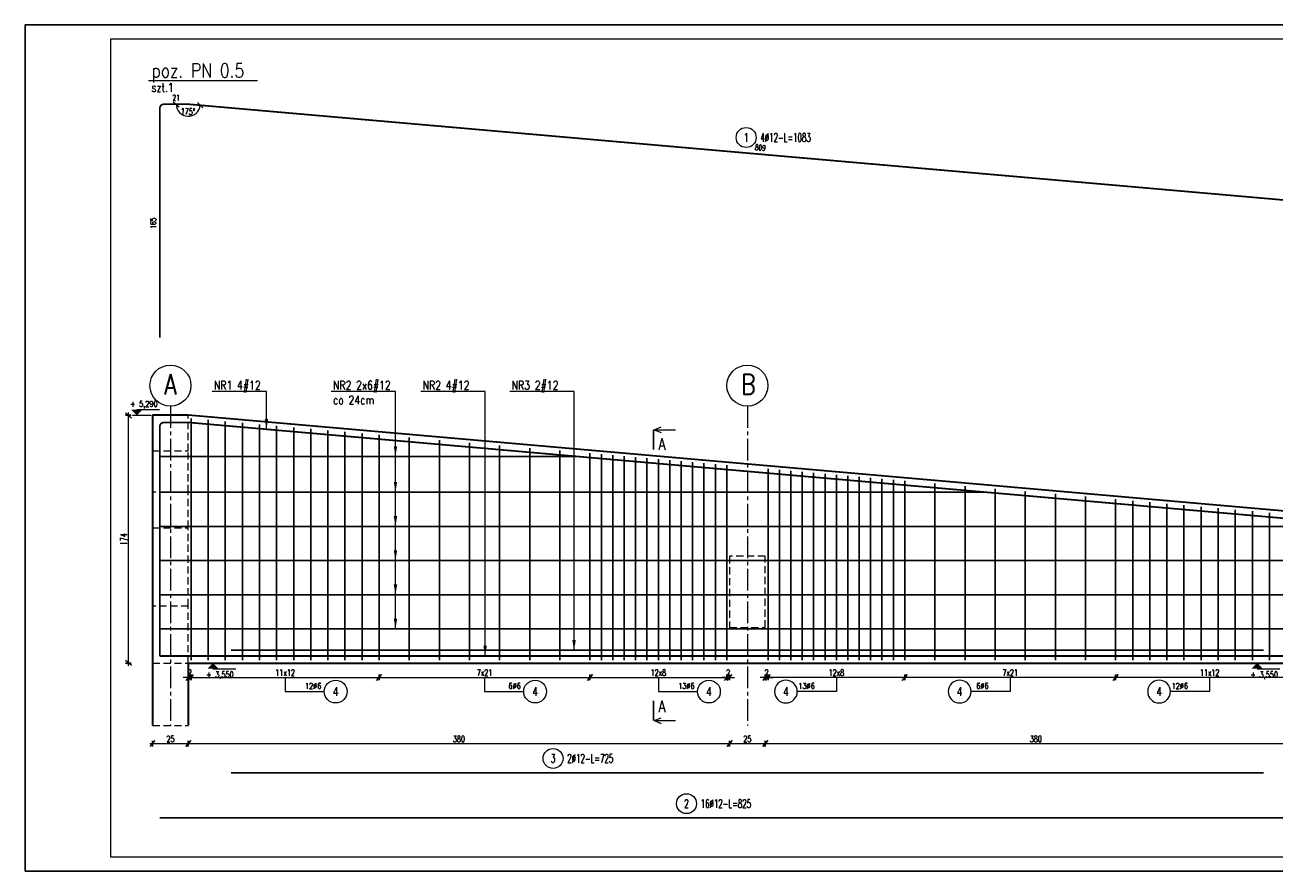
# Model space of a CAD drawing. Header units: centimetres. Extents: x 125945 to 146944, y 20629 to 31773.
# Tile 39 of 80: x 139616 to 140494, y 20629 to 21223. Entities that reach past the tile are written whole.
import ezdxf
from ezdxf.enums import TextEntityAlignment as Align

# ---------------------------------------------------------------- set-up
doc = ezdxf.new("R2010")
doc.units = ezdxf.units.CM
doc.linetypes.add('CENTER2', pattern=[28.575, 19.05, -3.175, 3.175, -3.175])
doc.linetypes.add('HIDDEN', pattern=[9.525, 6.35, -3.175])
for name, color, linetype, lineweight in [('e-cad_cienkie', 88, 'Continuous', 15), ('e-cad_opisy', 7, 'Continuous', 15), ('e-cad_osie', 172, 'CENTER2', 9), ('e-cad_ukryte', 1, 'HIDDEN', 15), ('e-cad_wymiary', 66, 'Continuous', 15), ('K-ŻELBET', 204, 'Continuous', 35), ('K-ŻELBET NIEWIDOCZNY', 9, 'HIDDEN', 20)]:
    doc.layers.add(name, color=color, linetype=linetype, lineweight=lineweight)
doc.layers.add('e-cad_prety_widok', color=3, linetype='Continuous')
doc.layers.add('e-cad_strzemiona', color=3, linetype='Continuous')
doc.styles.add('e-cad_1', font='simplex.shx', dxfattribs={"width": 0.6})
doc.styles.add('e-cad_2', font='simplex.shx', dxfattribs={"width": 0.8})
doc.styles.add('simpl', font='simplex.shx', dxfattribs={"width": 0.6})
doc.dimstyles.new('e-cad_1_20_[cm]', dxfattribs={"dimscale": 2, "dimtxt": 2.25, "dimasz": 1.75, "dimexe": 1, "dimexo": 0, "dimgap": 0.5, "dimtad": 1, "dimdec": 1, "dimrnd": 0.5, "dimdsep": 46, "dimtxsty": 'simpl', "dimblk": 'OBLIQUE', "dimcen": 0, "dimdle": 1, "dimclrd": 256, "dimclre": 256, "dimclrt": 256, "dimadec": 0, "dimazin": 0, "dimtfac": 1, "dimtdec": 1, "dimtix": 1, "dimtmove": 2, "dimatfit": 3, "dimldrblk": 'OBLIQUE', "dimfxl": 1, "dimfxlon": 1, "dimlwd": -1, "dimarcsym": 0})

# ---------------------------------------------------------------- blocks, each defined once
blk = doc.blocks.new('_Oblique')
at = {"color": 0, "linetype": 'ByBlock', "lineweight": -2}
blk.add_line((0.5, 0.6), (-0.5, -0.6), dxfattribs=at)
blk = doc.blocks.new('*D4221')
at = {"layer": 'Defpoints', "color": 0}
for p in [(139730.77, 20776.91), (139732.77, 20776.91), (139730.77, 20764.91)]:
    blk.add_point(p, dxfattribs=at)
at = {"layer": 'e-cad_wymiary', "ltscale": 0.8}
for p, q in [((139730.77, 20764.91), (139727.27, 20764.91)), ((139734.77, 20764.91), (139728.77, 20764.91)), ((139732.77, 20764.91), (139736.27, 20764.91))]:
    blk.add_line(p, q, dxfattribs=at)
at = {"layer": 'e-cad_wymiary', "lineweight": -2, "ltscale": 0.8}
for p, q in [((139730.77, 20766.91), (139730.77, 20762.91)), ((139732.77, 20766.91), (139732.77, 20762.91))]:
    blk.add_line(p, q, dxfattribs=at)
at = {"layer": 'e-cad_wymiary', "xscale": 3.5, "yscale": 3.5, "zscale": 3.5}
blk.add_blockref('_Oblique', (139730.77, 20764.91), dxfattribs=at)
at = {"layer": 'e-cad_wymiary', "xscale": 3.5, "yscale": 3.5, "zscale": 3.5, "rotation": 180}
blk.add_blockref('_Oblique', (139732.77, 20764.91), dxfattribs=at)
at = {"layer": 'e-cad_wymiary', "ltscale": 0.8, "insert": (139731.77, 20768.16), "char_height": 4.5, "attachment_point": 5, "style": 'simpl'}
blk.add_mtext('2', dxfattribs=at)
blk = doc.blocks.new('*D4222')
at = {"layer": 'Defpoints', "color": 0}
for p in [(139732.77, 20776.91), (139864.77, 20776.91), (139864.77, 20764.91)]:
    blk.add_point(p, dxfattribs=at)
at = {"layer": 'e-cad_wymiary', "ltscale": 0.8}
blk.add_line((139730.77, 20764.91), (139866.77, 20764.91), dxfattribs=at)
at = {"layer": 'e-cad_wymiary', "lineweight": -2, "ltscale": 0.8}
for p, q in [((139732.77, 20766.91), (139732.77, 20762.91)), ((139864.77, 20766.91), (139864.77, 20762.91))]:
    blk.add_line(p, q, dxfattribs=at)
at = {"layer": 'e-cad_wymiary', "xscale": 3.5, "yscale": 3.5, "zscale": 3.5, "rotation": 180}
blk.add_blockref('_Oblique', (139732.77, 20764.91), dxfattribs=at)
at = {"layer": 'e-cad_wymiary', "xscale": 3.5, "yscale": 3.5, "zscale": 3.5}
blk.add_blockref('_Oblique', (139864.77, 20764.91), dxfattribs=at)
at = {"layer": 'e-cad_wymiary', "ltscale": 0.8, "insert": (139798.77, 20768.16), "char_height": 4.5, "attachment_point": 5, "style": 'simpl'}
blk.add_mtext('11x12', dxfattribs=at)
blk = doc.blocks.new('e-cad_ZelbetOpisNiezliczalny_1P')
at = {"layer": 'e-cad_cienkie'}
blk.add_circle((4, 0), 4, dxfattribs=at)
at = {"layer": 'e-cad_opisy', "ltscale": 0.04, "style": 'e-cad_1', "width": 0.8}
for tag, p in [('OPIS', (-1, 1)), ('UWAGI', (-1, -3))]:
    blk.add_attdef(tag, text='', height=2, dxfattribs=at).set_placement(p, align=Align.RIGHT)
blk.add_attdef('NR', text='', height=3, dxfattribs=at).set_placement((4, 0), align=Align.MIDDLE_CENTER)
blk = doc.blocks.new('*D4224')
at = {"layer": 'Defpoints', "color": 0}
for p in [(139864.77, 20776.91), (140012.78, 20776.91), (140012.78, 20764.91)]:
    blk.add_point(p, dxfattribs=at)
at = {"layer": 'e-cad_wymiary', "ltscale": 0.8}
blk.add_line((139862.77, 20764.91), (140014.78, 20764.91), dxfattribs=at)
at = {"layer": 'e-cad_wymiary', "lineweight": -2, "ltscale": 0.8}
for p, q in [((139864.77, 20766.91), (139864.77, 20762.91)), ((140012.78, 20766.91), (140012.78, 20762.91))]:
    blk.add_line(p, q, dxfattribs=at)
at = {"layer": 'e-cad_wymiary', "xscale": 3.5, "yscale": 3.5, "zscale": 3.5, "rotation": 180}
blk.add_blockref('_Oblique', (139864.77, 20764.91), dxfattribs=at)
at = {"layer": 'e-cad_wymiary', "xscale": 3.5, "yscale": 3.5, "zscale": 3.5}
blk.add_blockref('_Oblique', (140012.78, 20764.91), dxfattribs=at)
at = {"layer": 'e-cad_wymiary', "ltscale": 0.8, "insert": (139938.77, 20768.16), "char_height": 4.5, "attachment_point": 5, "style": 'simpl'}
blk.add_mtext('7x21', dxfattribs=at)
blk = doc.blocks.new('*D4225')
at = {"layer": 'Defpoints', "color": 0}
for p in [(140012.78, 20776.91), (140108.78, 20776.91), (140108.78, 20764.91)]:
    blk.add_point(p, dxfattribs=at)
at = {"layer": 'e-cad_wymiary', "ltscale": 0.8}
blk.add_line((140010.78, 20764.91), (140110.78, 20764.91), dxfattribs=at)
at = {"layer": 'e-cad_wymiary', "lineweight": -2, "ltscale": 0.8}
for p, q in [((140012.78, 20766.91), (140012.78, 20762.91)), ((140108.78, 20766.91), (140108.78, 20762.91))]:
    blk.add_line(p, q, dxfattribs=at)
at = {"layer": 'e-cad_wymiary', "xscale": 3.5, "yscale": 3.5, "zscale": 3.5, "rotation": 180}
blk.add_blockref('_Oblique', (140012.78, 20764.91), dxfattribs=at)
at = {"layer": 'e-cad_wymiary', "xscale": 3.5, "yscale": 3.5, "zscale": 3.5}
blk.add_blockref('_Oblique', (140108.78, 20764.91), dxfattribs=at)
at = {"layer": 'e-cad_wymiary', "ltscale": 0.8, "insert": (140060.78, 20768.16), "char_height": 4.5, "attachment_point": 5, "style": 'simpl'}
blk.add_mtext('12x8', dxfattribs=at)
blk = doc.blocks.new('*D4226')
at = {"layer": 'Defpoints', "color": 0}
for p in [(140108.78, 20776.91), (140110.78, 20774.91), (140110.78, 20764.91)]:
    blk.add_point(p, dxfattribs=at)
at = {"layer": 'e-cad_wymiary', "ltscale": 0.8}
for p, q in [((140108.78, 20764.91), (140105.28, 20764.91)), ((140106.78, 20764.91), (140112.78, 20764.91)), ((140110.78, 20764.91), (140114.28, 20764.91))]:
    blk.add_line(p, q, dxfattribs=at)
at = {"layer": 'e-cad_wymiary', "lineweight": -2, "ltscale": 0.8}
for p, q in [((140108.78, 20766.91), (140108.78, 20762.91)), ((140110.78, 20766.91), (140110.78, 20762.91))]:
    blk.add_line(p, q, dxfattribs=at)
at = {"layer": 'e-cad_wymiary', "xscale": 3.5, "yscale": 3.5, "zscale": 3.5}
blk.add_blockref('_Oblique', (140108.78, 20764.91), dxfattribs=at)
at = {"layer": 'e-cad_wymiary', "xscale": 3.5, "yscale": 3.5, "zscale": 3.5, "rotation": 180}
blk.add_blockref('_Oblique', (140110.78, 20764.91), dxfattribs=at)
at = {"layer": 'e-cad_wymiary', "ltscale": 0.8, "insert": (140109.78, 20768.16), "char_height": 4.5, "attachment_point": 5, "style": 'simpl'}
blk.add_mtext('2', dxfattribs=at)
blk = doc.blocks.new('*D4228')
at = {"layer": 'Defpoints', "color": 0}
for p in [(140381.76, 20776.91), (140513.76, 20776.91), (140381.76, 20764.91)]:
    blk.add_point(p, dxfattribs=at)
at = {"layer": 'e-cad_wymiary', "ltscale": 0.8}
blk.add_line((140515.76, 20764.91), (140379.76, 20764.91), dxfattribs=at)
at = {"layer": 'e-cad_wymiary', "lineweight": -2, "ltscale": 0.8}
for p, q in [((140381.76, 20766.91), (140381.76, 20762.91)), ((140513.76, 20766.91), (140513.76, 20762.91))]:
    blk.add_line(p, q, dxfattribs=at)
at = {"layer": 'e-cad_wymiary', "xscale": 3.5, "yscale": 3.5, "zscale": 3.5, "rotation": 180}
blk.add_blockref('_Oblique', (140381.76, 20764.91), dxfattribs=at)
at = {"layer": 'e-cad_wymiary', "xscale": 3.5, "yscale": 3.5, "zscale": 3.5}
blk.add_blockref('_Oblique', (140513.76, 20764.91), dxfattribs=at)
at = {"layer": 'e-cad_wymiary', "ltscale": 0.8, "insert": (140447.76, 20768.16), "char_height": 4.5, "attachment_point": 5, "style": 'simpl'}
blk.add_mtext('11x12', dxfattribs=at)
blk = doc.blocks.new('*D4229')
at = {"layer": 'Defpoints', "color": 0}
for p in [(140233.76, 20776.91), (140381.76, 20776.91), (140233.76, 20764.91)]:
    blk.add_point(p, dxfattribs=at)
at = {"layer": 'e-cad_wymiary', "ltscale": 0.8}
blk.add_line((140383.76, 20764.91), (140231.76, 20764.91), dxfattribs=at)
at = {"layer": 'e-cad_wymiary', "lineweight": -2, "ltscale": 0.8}
for p, q in [((140233.76, 20766.91), (140233.76, 20762.91)), ((140381.76, 20766.91), (140381.76, 20762.91))]:
    blk.add_line(p, q, dxfattribs=at)
at = {"layer": 'e-cad_wymiary', "xscale": 3.5, "yscale": 3.5, "zscale": 3.5, "rotation": 180}
blk.add_blockref('_Oblique', (140233.76, 20764.91), dxfattribs=at)
at = {"layer": 'e-cad_wymiary', "xscale": 3.5, "yscale": 3.5, "zscale": 3.5}
blk.add_blockref('_Oblique', (140381.76, 20764.91), dxfattribs=at)
at = {"layer": 'e-cad_wymiary', "ltscale": 0.8, "insert": (140307.76, 20768.16), "char_height": 4.5, "attachment_point": 5, "style": 'simpl'}
blk.add_mtext('7x21', dxfattribs=at)
blk = doc.blocks.new('*D4230')
at = {"layer": 'Defpoints', "color": 0}
for p in [(140137.76, 20776.91), (140233.76, 20776.91), (140137.76, 20764.91)]:
    blk.add_point(p, dxfattribs=at)
at = {"layer": 'e-cad_wymiary', "ltscale": 0.8}
blk.add_line((140235.76, 20764.91), (140135.76, 20764.91), dxfattribs=at)
at = {"layer": 'e-cad_wymiary', "lineweight": -2, "ltscale": 0.8}
for p, q in [((140137.76, 20766.91), (140137.76, 20762.91)), ((140233.76, 20766.91), (140233.76, 20762.91))]:
    blk.add_line(p, q, dxfattribs=at)
at = {"layer": 'e-cad_wymiary', "xscale": 3.5, "yscale": 3.5, "zscale": 3.5, "rotation": 180}
blk.add_blockref('_Oblique', (140137.76, 20764.91), dxfattribs=at)
at = {"layer": 'e-cad_wymiary', "xscale": 3.5, "yscale": 3.5, "zscale": 3.5}
blk.add_blockref('_Oblique', (140233.76, 20764.91), dxfattribs=at)
at = {"layer": 'e-cad_wymiary', "ltscale": 0.8, "insert": (140185.76, 20768.16), "char_height": 4.5, "attachment_point": 5, "style": 'simpl'}
blk.add_mtext('12x8', dxfattribs=at)
blk = doc.blocks.new('*D4231')
at = {"layer": 'Defpoints', "color": 0}
for p in [(140135.75, 20774.91), (140137.76, 20776.91), (140135.75, 20764.91)]:
    blk.add_point(p, dxfattribs=at)
at = {"layer": 'e-cad_wymiary', "ltscale": 0.8}
for p, q in [((140135.75, 20764.91), (140132.25, 20764.91)), ((140139.76, 20764.91), (140133.75, 20764.91)), ((140137.76, 20764.91), (140141.26, 20764.91))]:
    blk.add_line(p, q, dxfattribs=at)
at = {"layer": 'e-cad_wymiary', "lineweight": -2, "ltscale": 0.8}
for p, q in [((140135.75, 20766.91), (140135.75, 20762.91)), ((140137.76, 20766.91), (140137.76, 20762.91))]:
    blk.add_line(p, q, dxfattribs=at)
at = {"layer": 'e-cad_wymiary', "xscale": 3.5, "yscale": 3.5, "zscale": 3.5}
blk.add_blockref('_Oblique', (140135.75, 20764.91), dxfattribs=at)
at = {"layer": 'e-cad_wymiary', "xscale": 3.5, "yscale": 3.5, "zscale": 3.5, "rotation": 180}
blk.add_blockref('_Oblique', (140137.76, 20764.91), dxfattribs=at)
at = {"layer": 'e-cad_wymiary', "ltscale": 0.8, "insert": (140136.75, 20768.16), "char_height": 4.5, "attachment_point": 5, "style": 'simpl'}
blk.add_mtext('2', dxfattribs=at)
blk = doc.blocks.new('*D4232')
at = {"layer": 'Defpoints', "color": 0}
for p in [(139705.77, 20731.21), (139730.77, 20731.21), (139730.77, 20718.44)]:
    blk.add_point(p, dxfattribs=at)
at = {"layer": 'e-cad_wymiary', "ltscale": 0.8}
blk.add_line((139703.77, 20718.44), (139732.77, 20718.44), dxfattribs=at)
at = {"layer": 'e-cad_wymiary', "lineweight": -2, "ltscale": 0.8}
for p, q in [((139705.77, 20720.44), (139705.77, 20716.44)), ((139730.77, 20720.44), (139730.77, 20716.44))]:
    blk.add_line(p, q, dxfattribs=at)
at = {"layer": 'e-cad_wymiary', "xscale": 3.5, "yscale": 3.5, "zscale": 3.5, "rotation": 180}
blk.add_blockref('_Oblique', (139705.77, 20718.44), dxfattribs=at)
at = {"layer": 'e-cad_wymiary', "xscale": 3.5, "yscale": 3.5, "zscale": 3.5}
blk.add_blockref('_Oblique', (139730.77, 20718.44), dxfattribs=at)
at = {"layer": 'e-cad_wymiary', "ltscale": 0.8, "insert": (139718.27, 20721.69), "char_height": 4.5, "attachment_point": 5, "style": 'simpl'}
blk.add_mtext('25', dxfattribs=at)
blk = doc.blocks.new('*D4233')
at = {"layer": 'Defpoints', "color": 0}
for p in [(140110.77, 20807.08), (139730.77, 20731.21), (140110.77, 20718.44)]:
    blk.add_point(p, dxfattribs=at)
at = {"layer": 'e-cad_wymiary', "ltscale": 0.8}
blk.add_line((139728.77, 20718.44), (140112.77, 20718.44), dxfattribs=at)
at = {"layer": 'e-cad_wymiary', "lineweight": -2, "ltscale": 0.8}
for p, q in [((139730.77, 20720.44), (139730.77, 20716.44)), ((140110.77, 20720.44), (140110.77, 20716.44))]:
    blk.add_line(p, q, dxfattribs=at)
at = {"layer": 'e-cad_wymiary', "xscale": 3.5, "yscale": 3.5, "zscale": 3.5, "rotation": 180}
blk.add_blockref('_Oblique', (139730.77, 20718.44), dxfattribs=at)
at = {"layer": 'e-cad_wymiary', "xscale": 3.5, "yscale": 3.5, "zscale": 3.5}
blk.add_blockref('_Oblique', (140110.77, 20718.44), dxfattribs=at)
at = {"layer": 'e-cad_wymiary', "ltscale": 0.8, "insert": (139920.77, 20721.69), "char_height": 4.5, "attachment_point": 5, "style": 'simpl'}
blk.add_mtext('380', dxfattribs=at)
blk = doc.blocks.new('*D4234')
at = {"layer": 'Defpoints', "color": 0}
for p in [(140110.77, 20807.08), (140135.77, 20807.08), (140135.77, 20718.44)]:
    blk.add_point(p, dxfattribs=at)
at = {"layer": 'e-cad_wymiary', "ltscale": 0.8}
blk.add_line((140108.77, 20718.44), (140137.77, 20718.44), dxfattribs=at)
at = {"layer": 'e-cad_wymiary', "lineweight": -2, "ltscale": 0.8}
for p, q in [((140110.77, 20720.44), (140110.77, 20716.44)), ((140135.77, 20720.44), (140135.77, 20716.44))]:
    blk.add_line(p, q, dxfattribs=at)
at = {"layer": 'e-cad_wymiary', "xscale": 3.5, "yscale": 3.5, "zscale": 3.5, "rotation": 180}
blk.add_blockref('_Oblique', (140110.77, 20718.44), dxfattribs=at)
at = {"layer": 'e-cad_wymiary', "xscale": 3.5, "yscale": 3.5, "zscale": 3.5}
blk.add_blockref('_Oblique', (140135.77, 20718.44), dxfattribs=at)
at = {"layer": 'e-cad_wymiary', "ltscale": 0.8, "insert": (140123.27, 20721.69), "char_height": 4.5, "attachment_point": 5, "style": 'simpl'}
blk.add_mtext('25', dxfattribs=at)
blk = doc.blocks.new('*D4235')
at = {"layer": 'Defpoints', "color": 0}
for p in [(140135.77, 20807.08), (140515.77, 20774.91), (140515.77, 20718.44)]:
    blk.add_point(p, dxfattribs=at)
at = {"layer": 'e-cad_wymiary', "ltscale": 0.8}
blk.add_line((140133.77, 20718.44), (140517.77, 20718.44), dxfattribs=at)
at = {"layer": 'e-cad_wymiary', "lineweight": -2, "ltscale": 0.8}
for p, q in [((140135.77, 20720.44), (140135.77, 20716.44)), ((140515.77, 20720.44), (140515.77, 20716.44))]:
    blk.add_line(p, q, dxfattribs=at)
at = {"layer": 'e-cad_wymiary', "xscale": 3.5, "yscale": 3.5, "zscale": 3.5, "rotation": 180}
blk.add_blockref('_Oblique', (140135.77, 20718.44), dxfattribs=at)
at = {"layer": 'e-cad_wymiary', "xscale": 3.5, "yscale": 3.5, "zscale": 3.5}
blk.add_blockref('_Oblique', (140515.77, 20718.44), dxfattribs=at)
at = {"layer": 'e-cad_wymiary', "ltscale": 0.8, "insert": (140325.77, 20721.69), "char_height": 4.5, "attachment_point": 5, "style": 'simpl'}
blk.add_mtext('380', dxfattribs=at)
blk = doc.blocks.new('*D4238')
at = {"layer": 'Defpoints', "color": 0}
for p in [(139688.79, 20948.91), (139705.77, 20948.91), (139705.77, 20774.91)]:
    blk.add_point(p, dxfattribs=at)
at = {"layer": 'e-cad_wymiary', "lineweight": -2, "ltscale": 0.8}
for p, q in [((139690.79, 20948.91), (139686.79, 20948.91)), ((139690.79, 20774.91), (139686.79, 20774.91))]:
    blk.add_line(p, q, dxfattribs=at)
at = {"layer": 'e-cad_wymiary', "ltscale": 0.8}
blk.add_line((139688.79, 20772.91), (139688.79, 20950.91), dxfattribs=at)
at = {"layer": 'e-cad_wymiary', "xscale": 3.5, "yscale": 3.5, "zscale": 3.5}
for p, rotation in [((139688.79, 20948.91), 90), ((139688.79, 20774.91), 270)]:
    blk.add_blockref('_Oblique', p, dxfattribs=dict(at, rotation=rotation))
at = {"layer": 'e-cad_wymiary', "ltscale": 0.8, "insert": (139685.54, 20861.91), "char_height": 4.5, "attachment_point": 5, "rotation": 90, "style": 'simpl'}
blk.add_mtext('174', dxfattribs=at)
blk = doc.blocks.new('e-cad_kota_2')
blk.add_line((0, 2), (8, 2))
blk.add_lwpolyline([(0, 0, 0, 4, 0), (0, 2, 4, 4, 0)], format="xyseb")
at = {"style": 'e-cad_1', "width": 0.8}
blk.add_attdef('ZNAK', text='', height=2, dxfattribs=at).set_placement((-0.5, 3), align=Align.RIGHT)
blk.add_attdef('RZEDNA', (0.8, 3), '', height=2, dxfattribs=at)
blk = doc.blocks.new('e-cad_kota_2_1')
blk.add_line((0, -2), (8, -2))
blk.add_lwpolyline([(0, 0, 0, 4, 0), (0, -2, 4, 4, 0)], format="xyseb")
at = {"style": 'e-cad_1', "width": 0.8}
blk.add_attdef('ZNAK', text='', height=2, dxfattribs=at).set_placement((-0.5, -5), align=Align.RIGHT)
blk.add_attdef('RZEDNA', (0.8, -5), '', height=2, dxfattribs=at)
blk = doc.blocks.new('e-cad_przekroj_1_1_P')
at = {"const_width": 0.5}
blk.add_lwpolyline([(0, 0), (0, 7)], dxfattribs=at)
for points in [[(0.25, 7), (2.75, 8)], [(0.25, 7), (7.75, 7)], [(0.25, 7), (2.75, 6)]]:
    blk.add_lwpolyline(points)
at = {"style": 'e-cad_1', "width": 0.8}
blk.add_attdef('SYMBOL', (1.75, 0), '', height=4, dxfattribs=at)
blk = doc.blocks.new('e-cad_przekroj_1_2_P')
at = {"const_width": 0.5}
blk.add_lwpolyline([(0, 0), (0, -7)], dxfattribs=at)
for points in [[(0.25, -7), (2.75, -6)], [(0.25, -7), (7.75, -7)], [(0.25, -7), (2.75, -8)]]:
    blk.add_lwpolyline(points)
at = {"style": 'e-cad_1', "width": 0.8}
blk.add_attdef('SYMBOL', (1.75, -4), '', height=4, dxfattribs=at)
blk = doc.blocks.new('e-cad_ZelbetPozycja')
at = {"layer": 'e-cad_opisy', "ltscale": 0.04, "style": 'e-cad_1', "width": 0.8}
for tag, p, height in [('OPIS_1', (0, 1), 5), ('OPIS_2', (0, -4), 3), ('OPIS_4', (16, -4), 3), ('OPIS_3', (0, -6.5), 1.5)]:
    blk.add_attdef(tag, p, '', height=height, dxfattribs=at)
at = {"layer": 'e-cad_opisy', "ltscale": 0.04, "style": 'e-cad_1', "width": 0.8, "flags": 1}
for tag, p in [('POZYCJA', (0, -15)), ('ILOSC', (0, -20)), ('DODATEK', (0, -25))]:
    blk.add_attdef(tag, p, '', height=3, dxfattribs=at)
blk = doc.blocks.new('e-cad_ZelbetOpis_7')
blk.add_circle((5, 5), 3.5)
at = {"layer": 'e-cad_opisy', "style": 'e-cad_1', "width": 0.6}
blk.add_attdef('NR', text='', height=3, dxfattribs=at).set_placement((5, 3.5), align=Align.CENTER)
for tag, p in [('OPIS_1', (10, 3.5)), ('UWAGI', (10, -6))]:
    blk.add_attdef(tag, p, '', height=3, dxfattribs=at)
at = {"layer": 'e-cad_opisy', "style": 'e-cad_1', "width": 0.6, "flags": 1}
for tag, p in [('SREDNICA', (25, 8)), ('SZT', (25, 7)), ('GATUNEK_STALI', (25, 6.5)), ('OPIS_2', (25, 5.5)), ('DLUGOSC', (25, 7.5)), ('KLASA_STALI', (25, 6)), ('A', (30, 6.5)), ('C', (30, 5.5)), ('KOD', (30, 8)), ('HAK_1', (30, 7.5)), ('HAK_2', (30, 7)), ('B', (30, 6)), ('D', (30, 5)), ('E', (30, 4.5)), ('F', (30, 4)), ('R', (30, 3.5)), ('HAK_1_DLUGOSC', (30, 3)), ('HAK_2_DLUGOSC', (30, 2.5)), ('KIERUNEK', (30, 2))]:
    blk.add_attdef(tag, p, '', height=0.3, dxfattribs=at)
blk = doc.blocks.new('*D4240')
at = {"layer": 'Defpoints', "color": 0}
for p in [(139713.77, 21167.34), (139730.64, 21167.34), (139730.9, 21167.32), (139726.35, 21160.18), (140533.03, 21097.15)]:
    blk.add_point(p, dxfattribs=at)
at = {"layer": 'e-cad_wymiary', "ltscale": 0.8}
blk.add_arc((139730.77, 21167.34), 8.41, 180, 355, dxfattribs=at)
at = {"layer": 'e-cad_wymiary', "xscale": 3.5, "yscale": 3.5, "zscale": 3.5}
for p, rotation in [((139722.36, 21167.34), 90), ((139739.15, 21166.6), 85.00000000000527)]:
    blk.add_blockref('_Oblique', p, dxfattribs=dict(at, rotation=rotation))
at = {"layer": 'e-cad_wymiary', "ltscale": 0.8, "insert": (139730.54, 21162.18), "char_height": 4.5, "attachment_point": 5, "rotation": 357.5, "style": 'simpl'}
blk.add_mtext('175%%d', dxfattribs=at)
blk = doc.blocks.new('*D4241')
at = {"layer": 'Defpoints', "color": 0}
for p in [(139730.9, 21167.32), (140533.03, 21097.15), (140524.71, 21091.35), (140535.77, 21094.16), (140535.77, 21003.35)]:
    blk.add_point(p, dxfattribs=at)
at = {"layer": 'e-cad_wymiary', "ltscale": 0.8}
blk.add_arc((140535.77, 21096.91), 12.38, 175, 270, dxfattribs=at)
at = {"layer": 'e-cad_wymiary', "xscale": 3.5, "yscale": 3.5, "zscale": 3.5, "rotation": 85.0000000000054}
blk.add_blockref('_Oblique', (140523.44, 21097.99), dxfattribs=at)
at = {"layer": 'e-cad_wymiary', "xscale": 3.5, "yscale": 3.5, "zscale": 3.5}
blk.add_blockref('_Oblique', (140535.77, 21084.53), dxfattribs=at)
at = {"layer": 'e-cad_wymiary', "ltscale": 0.8, "insert": (140529.04, 21090.74), "char_height": 4.5, "attachment_point": 5, "rotation": 312.5, "style": 'simpl'}
blk.add_mtext('95%%d', dxfattribs=at)

msp = doc.modelspace()

# ---------------------------------------------------------------- linework, layer by layer
at = {"layer": 'Defpoints'}
msp.add_lwpolyline([(139616.17, 20628.94), (140936.17, 20628.94), (140936.17, 21222.94), (139616.17, 21222.94)], close=True, dxfattribs=at)
at = {"layer": 'e-cad_cienkie', "ltscale": 1.2}
for p, q in [((139785.68, 20965.72), (139747.56, 20965.72)), ((139785.68, 20939.09), (139785.68, 20965.72)), ((139876.24, 20965.72), (139831.19, 20965.72)), ((139876.24, 20798.91), (139876.24, 20965.72)), ((139939.15, 20965.72), (139894.1, 20965.72)), ((139939.15, 20779.91), (139939.15, 20965.72)), ((140001.6, 20965.72), (139956.55, 20965.72)), ((140001.6, 20783.91), (140001.6, 20965.72))]:
    msp.add_line(p, q, dxfattribs=at)
at = {"layer": 'e-cad_cienkie', "ltscale": 0.8}
for p, q in [((139691.65, 20948.91), (139704.65, 20948.91)), ((139745.11, 20774.91), (139758.11, 20774.91)), ((140478.14, 20774.91), (140491.14, 20774.91))]:
    msp.add_line(p, q, dxfattribs=at)
at = {"layer": 'e-cad_cienkie'}
msp.add_lwpolyline([(139676.17, 20638.94), (140926.17, 20638.94), (140926.17, 21212.94), (139676.17, 21212.94)], close=True, dxfattribs=at)
at = {"layer": 'e-cad_cienkie', "ltscale": 0.8}
for points in [[(139798.77, 20754.91), (139826.25, 20754.91)], [(139938.77, 20754.91), (139966.26, 20754.91)], [(140060.78, 20754.91), (140088.26, 20754.91)], [(140185.76, 20754.91), (140158.27, 20754.91)], [(140307.76, 20754.91), (140280.27, 20754.91)], [(140447.76, 20754.91), (140420.28, 20754.91)]]:
    msp.add_lwpolyline(points, dxfattribs=at)
at = {"layer": 'e-cad_cienkie', "lineweight": -2, "ltscale": 1.2}
for points in [[(139786.88, 20946.29), (139785.68, 20939.09), (139784.48, 20946.29)], [(139877.44, 20927.11), (139876.24, 20919.91), (139875.04, 20927.11)], [(139877.44, 20902.11), (139876.24, 20894.91), (139875.04, 20902.11)], [(139877.44, 20878.11), (139876.24, 20870.91), (139875.04, 20878.11)], [(139877.44, 20854.11), (139876.24, 20846.91), (139875.04, 20854.11)], [(139877.44, 20830.11), (139876.24, 20822.91), (139875.04, 20830.11)], [(139877.44, 20806.11), (139876.24, 20798.91), (139875.04, 20806.11)], [(140002.8, 20791.11), (140001.6, 20783.91), (140000.4, 20791.11)], [(139940.35, 20787.11), (139939.15, 20779.91), (139937.95, 20787.11)]]:
    msp.add_solid(points, dxfattribs=at)
at = {"layer": 'e-cad_opisy'}
for centre in [(139718.27, 20969.74), (140123.27, 20969.74)]:
    msp.add_circle(centre, 14.4, dxfattribs=at)
at = {"layer": 'e-cad_osie', "ltscale": 0.8}
for p, q in [((139718.27, 20955.34), (139718.27, 20731.21)), ((140123.27, 20955.34), (140123.27, 20731.21))]:
    msp.add_line(p, q, dxfattribs=at)
at = {"layer": 'e-cad_prety_widok', "ltscale": 0.8}
for points in [[(139710.77, 21003.35, 1.2, 1.2, 0), (139710.77, 21164.34, 1.2, 1.2, -0.414214), (139713.77, 21167.34, 1.2, 1.2, 0), (139730.64, 21167.34, 1.2, 1.2, -0.02182), (139730.9, 21167.32, 1.2, 1.2, 0), (140533.03, 21097.15, 1.2, 1.2, -0.388879), (140535.77, 21094.16, 1.2, 1.2, 0), (140535.77, 21003.35, 0, 0, 0)], [(139710.77, 20779.91, 1.2, 1.2, 0), (139710.77, 20940.89, 1.2, 1.2, -0.414214), (139713.77, 20943.89, 1.2, 1.2, 0), (139730.64, 20943.89, 1.2, 1.2, -0.02182), (139730.9, 20943.88, 1.2, 1.2, 0), (140533.03, 20873.7, 1.2, 1.2, -0.388879), (140535.77, 20870.71, 1.2, 1.2, 0), (140535.77, 20779.91, 0, 0, 0)], [(139710.77, 20919.91, 1.2, 1.2, 0), (140004.87, 20919.91, 1.2, 1.2, 0)], [(139710.77, 20894.91, 1.2, 1.2, 0), (140290.62, 20894.91, 1.2, 1.2, 0)], [(139710.77, 20870.91, 1.2, 1.2, 0), (140535.77, 20870.91, 0, 0, 0)], [(139710.77, 20846.91, 1.2, 1.2, 0), (140535.77, 20846.91, 0, 0, 0)], [(139710.77, 20822.91, 1.2, 1.2, 0), (140535.77, 20822.91, 0, 0, 0)], [(139710.77, 20798.91, 1.2, 1.2, 0), (140535.77, 20798.91, 0, 0, 0)], [(139710.77, 20779.91, 1.2, 1.2, 0), (140535.77, 20779.91, 0, 0, 0)], [(139760.77, 20783.91, 1.2, 1.2, 0), (140485.77, 20783.91, 0, 0, 0)], [(139760.77, 20697.97, 1.2, 1.2, 0), (140485.77, 20697.97, 0, 0, 0)], [(139710.77, 20666.22, 1.2, 1.2, 0), (140535.77, 20666.22, 0, 0, 0)]]:
    msp.add_lwpolyline(points, format="xyseb", dxfattribs=at)
at = {"layer": 'e-cad_strzemiona', "ltscale": 0.8}
for points in [[(139732.77, 20776.91), (139732.77, 20946.73)], [(139744.77, 20776.91), (139744.77, 20945.68)], [(139756.77, 20776.91), (139756.77, 20944.63)], [(139768.77, 20776.91), (139768.77, 20943.58)], [(139780.77, 20776.91), (139780.77, 20942.53)], [(139792.77, 20776.91), (139792.77, 20941.48)], [(139804.77, 20776.91), (139804.77, 20940.43)], [(139816.77, 20776.91), (139816.77, 20939.38)], [(139828.77, 20776.91), (139828.77, 20938.33)], [(139840.77, 20776.91), (139840.77, 20937.28)], [(139852.77, 20776.91), (139852.77, 20936.23)], [(139864.77, 20776.91), (139864.77, 20935.18)], [(139885.91, 20776.91), (139885.91, 20933.33)], [(139907.05, 20776.91), (139907.05, 20931.48)], [(139928.19, 20776.91), (139928.19, 20929.63)], [(139949.33, 20776.91), (139949.33, 20927.78)], [(139970.47, 20776.91), (139970.47, 20925.93)], [(139991.61, 20776.91), (139991.61, 20924.08)], [(140012.78, 20776.92), (140012.78, 20922.23)], [(140020.78, 20776.92), (140020.78, 20921.53)], [(140028.78, 20776.92), (140028.78, 20920.83)], [(140036.78, 20776.92), (140036.78, 20920.13)], [(140044.78, 20776.92), (140044.78, 20919.43)], [(140052.78, 20776.92), (140052.78, 20918.73)], [(140060.78, 20776.92), (140060.78, 20918.03)], [(140068.78, 20776.92), (140068.78, 20917.33)], [(140076.78, 20776.92), (140076.78, 20916.63)], [(140084.78, 20776.92), (140084.78, 20915.93)], [(140092.78, 20776.92), (140092.78, 20915.23)], [(140100.78, 20776.92), (140100.78, 20914.53)], [(140108.78, 20776.92), (140108.78, 20913.83)], [(140137.76, 20776.92), (140137.76, 20911.29)], [(140145.76, 20776.92), (140145.76, 20910.59)], [(140153.76, 20776.92), (140153.76, 20909.9)], [(140161.76, 20776.92), (140161.76, 20909.2)], [(140169.76, 20776.92), (140169.76, 20908.5)], [(140177.76, 20776.92), (140177.76, 20907.8)], [(140185.76, 20776.92), (140185.76, 20907.1)], [(140193.76, 20776.92), (140193.76, 20906.4)], [(140201.76, 20776.92), (140201.76, 20905.7)], [(140209.76, 20776.92), (140209.76, 20905)], [(140217.76, 20776.92), (140217.76, 20904.3)], [(140225.76, 20776.92), (140225.76, 20903.6)], [(140233.76, 20776.92), (140233.76, 20902.9)], [(140254.92, 20776.91), (140254.92, 20901.04)], [(140276.06, 20776.91), (140276.06, 20899.19)], [(140297.2, 20776.91), (140297.2, 20897.35)], [(140318.34, 20776.91), (140318.34, 20895.5)], [(140339.48, 20776.91), (140339.48, 20893.65)], [(140360.62, 20776.91), (140360.62, 20891.8)], [(140381.76, 20776.91), (140381.76, 20889.95)], [(140393.76, 20776.91), (140393.76, 20888.9)], [(140405.76, 20776.91), (140405.76, 20887.85)], [(140417.76, 20776.91), (140417.76, 20886.8)], [(140429.76, 20776.91), (140429.76, 20885.75)], [(140441.76, 20776.91), (140441.76, 20884.7)], [(140453.76, 20776.91), (140453.76, 20883.65)], [(140465.76, 20776.91), (140465.76, 20882.6)], [(140477.76, 20776.91), (140477.76, 20881.55)], [(140489.76, 20776.91), (140489.76, 20880.5)]]:
    msp.add_lwpolyline(points, dxfattribs=at)
at = {"layer": 'e-cad_ukryte', "ltscale": 0.8}
for p, q in [((139730.77, 20894.91), (139730.77, 20923.91)), ((139730.77, 20814.91), (139730.77, 20869.91)), ((139705.77, 20731.21), (139730.77, 20731.21))]:
    msp.add_line(p, q, dxfattribs=at)
at = {"layer": 'e-cad_wymiary', "ltscale": 0.8}
msp.add_lwpolyline([(139730.77, 20948.91), (140540.77, 20878.04)], dxfattribs=at)
at = {"layer": 'K-ŻELBET', "ltscale": 0.8}
for p, q in [((139705.77, 20948.91), (139705.77, 20731.21)), ((139730.77, 20948.91), (139705.77, 20948.91)), ((140540.77, 20878.04), (139730.77, 20948.91)), ((139710.77, 20779.91), (140535.77, 20779.91)), ((139730.77, 20774.91), (139730.77, 20731.21)), ((139730.77, 20774.91), (140515.77, 20774.91))]:
    msp.add_line(p, q, dxfattribs=at)
at = {"layer": 'K-ŻELBET NIEWIDOCZNY', "ltscale": 0.8}
for points in [[(139705.77, 20948.91), (139705.77, 20923.91), (139730.77, 20923.91), (139730.77, 20948.91)], [(139705.77, 20894.91), (139705.77, 20869.91), (139730.77, 20869.91), (139730.77, 20894.91)], [(140110.76, 20849.88), (140110.77, 20799.88), (140135.77, 20799.88), (140135.76, 20849.88)], [(139705.77, 20814.91), (139705.77, 20774.91), (139730.77, 20774.91), (139730.77, 20814.91)]]:
    msp.add_lwpolyline(points, close=True, dxfattribs=at)

# ---------------------------------------------------------------- block references
at = {"layer": 'e-cad_opisy', "ltscale": 0.8, "xscale": 2, "yscale": 2, "zscale": 2}
for name, p, values in [('e-cad_ZelbetPozycja', (139704.95, 21184.01), {'OPIS_1': 'poz. PN 0.5', 'OPIS_2': 'szt.1'}), ('e-cad_kota_2', (139694.65, 20948.91), {'RZEDNA': '5,290', 'ZNAK': '+'}), ('e-cad_przekroj_1_1_P', (140057.36, 20924.77), {'SYMBOL': 'A'}), ('e-cad_kota_2_1', (139748.11, 20774.91), {'RZEDNA': '3,550', 'ZNAK': '+'}), ('e-cad_kota_2_1', (140481.14, 20774.91), {'RZEDNA': '3,550', 'ZNAK': '+'}), ('e-cad_ZelbetOpisNiezliczalny_1P', (139826.25, 20754.91), {'OPIS': '12%%c6', 'NR': '4'}), ('e-cad_ZelbetOpisNiezliczalny_1P', (139966.26, 20754.91), {'OPIS': '6%%c6', 'NR': '4'}), ('e-cad_ZelbetOpisNiezliczalny_1P', (140088.26, 20754.91), {'OPIS': '13%%c6', 'NR': '4'}), ('e-cad_przekroj_1_2_P', (140057.36, 20748.55), {'SYMBOL': 'A'})]:
    msp.add_blockref(name, p, dxfattribs=at).add_auto_attribs(values)
at = {"layer": 'e-cad_opisy', "ltscale": 0.8}
ref = msp.add_blockref('e-cad_ZelbetOpis_7', (140112.43, 21133.94), dxfattribs=dict(at, xscale=2, yscale=2, zscale=2))
ref.add_attrib('OPIS_1', '4%%c12-L=1083', (140132.43, 21140.94), dxfattribs={"height": 6, "style": 'e-cad_1', "width": 0.6})
ref.add_attrib('NR', '1', dxfattribs={"height": 6, "style": 'e-cad_1', "width": 0.6}).set_placement((140122.43, 21140.94), align=Align.CENTER)
ref = msp.add_blockref('e-cad_ZelbetOpisNiezliczalny_1P', (140158.27, 20754.91), dxfattribs=dict(at, xscale=-2, yscale=2, zscale=2))
ref.add_attrib('OPIS', '13%%c6', dxfattribs={"ltscale": 0.04, "height": 4, "style": 'e-cad_1', "width": 0.8}).set_placement((140170.63, 20756.91), align=Align.RIGHT)
ref.add_attrib('NR', '4', dxfattribs={"ltscale": 0.04, "height": 6, "style": 'e-cad_1', "width": 0.8}).set_placement((140150.27, 20754.91), align=Align.MIDDLE_CENTER)
ref = msp.add_blockref('e-cad_ZelbetOpisNiezliczalny_1P', (140280.27, 20754.91), dxfattribs=dict(at, xscale=-2, yscale=2, zscale=2))
ref.add_attrib('OPIS', '6%%c6', dxfattribs={"ltscale": 0.04, "height": 4, "style": 'e-cad_1', "width": 0.8}).set_placement((140292.64, 20756.91), align=Align.RIGHT)
ref.add_attrib('NR', '4', dxfattribs={"ltscale": 0.04, "height": 6, "style": 'e-cad_1', "width": 0.8}).set_placement((140272.27, 20754.91), align=Align.MIDDLE_CENTER)
ref = msp.add_blockref('e-cad_ZelbetOpisNiezliczalny_1P', (140420.28, 20754.91), dxfattribs=dict(at, xscale=-2, yscale=2, zscale=2))
ref.add_attrib('OPIS', '12%%c6', dxfattribs={"ltscale": 0.04, "height": 4, "style": 'e-cad_1', "width": 0.8}).set_placement((140432.64, 20756.91), align=Align.RIGHT)
ref.add_attrib('NR', '4', dxfattribs={"ltscale": 0.04, "height": 6, "style": 'e-cad_1', "width": 0.8}).set_placement((140412.28, 20754.91), align=Align.MIDDLE_CENTER)
ref = msp.add_blockref('e-cad_ZelbetOpis_7', (139976.86, 20697.97), dxfattribs=dict(at, xscale=2, yscale=2, zscale=2))
ref.add_attrib('OPIS_1', '2%%c12-L=725', (139996.86, 20704.97), dxfattribs={"height": 6, "style": 'e-cad_1', "width": 0.6})
ref.add_attrib('NR', '3', dxfattribs={"height": 6, "style": 'e-cad_1', "width": 0.6}).set_placement((139986.86, 20704.97), align=Align.CENTER)
ref = msp.add_blockref('e-cad_ZelbetOpis_7', (140070.53, 20666.22), dxfattribs=dict(at, xscale=2, yscale=2, zscale=2))
ref.add_attrib('OPIS_1', '16%%c12-L=825', (140090.53, 20673.22), dxfattribs={"height": 6, "style": 'e-cad_1', "width": 0.6})
ref.add_attrib('NR', '2', dxfattribs={"height": 6, "style": 'e-cad_1', "width": 0.6}).set_placement((140080.53, 20673.22), align=Align.CENTER)

# ---------------------------------------------------------------- texts
at = {"layer": 'e-cad_opisy', "ltscale": 0.8, "style": 'e-cad_1', "width": 0.6}
msp.add_text('21', height=4, dxfattribs=at).set_placement((139722.2, 21171.94), align=Align.MIDDLE_CENTER)
for s, rotation, p in [('809', 355, (140132.37, 21136.82)), ('165', 90, (139706.17, 21083.84))]:
    msp.add_text(s, height=4, rotation=rotation, dxfattribs=at).set_placement(p, align=Align.MIDDLE_CENTER)
at = {"layer": 'e-cad_opisy', "ltscale": 2, "style": 'e-cad_2', "width": 0.8}
for s, p in [('A', (139713.76, 20963.44)), ('B', (140118.76, 20963.44))]:
    msp.add_text(s, height=14.4, dxfattribs=at).set_placement(p)
at = {"layer": 'e-cad_opisy', "ltscale": 1.2, "style": 'e-cad_1', "width": 0.8}
for s, p in [('NR1 4#12', (139748.75, 20967.02)), ('NR2 2x6#12', (139832.37, 20967.02)), ('NR2 4#12', (139895.29, 20967.02)), ('NR3 2#12', (139957.74, 20967.02)), ('co 24cm', (139832.37, 20956.61))]:
    msp.add_text(s, height=6, dxfattribs=at).set_placement(p)

# ---------------------------------------------------------------- dimensions: what is measured, and where the dimension line sits
at = {"layer": 'e-cad_wymiary', "ltscale": 0.8}
for base, line2, picture, middle in [((139726.35, 21160.18), ((139713.77, 21167.34), (139730.64, 21167.34)), '*D4240', (139730.54, 21162.18)), ((140524.71, 21091.35), ((140535.77, 21094.16), (140535.77, 21003.35)), '*D4241', (140529.04, 21090.74))]:
    dim = msp.add_angular_dim_2l(base=base, line1=((139730.9, 21167.32), (140533.03, 21097.15)), line2=line2, dimstyle='e-cad_1_20_[cm]', dxfattribs=at)
    dim.commit()
    dim.dimension.update_dxf_attribs({"geometry": picture, "text_midpoint": middle})
for base, p1, p2, angle, picture, middle in [((139688.79, 20948.91), (139705.77, 20774.91), (139705.77, 20948.91), 90, '*D4238', (139685.54, 20861.91)), ((140135.75, 20764.91), (140137.76, 20776.91), (140135.75, 20774.91), 180, '*D4231', (140136.75, 20768.16))]:
    dim = msp.add_linear_dim(base=base, p1=p1, p2=p2, angle=angle, dimstyle='e-cad_1_20_[cm]', dxfattribs=at)
    dim.commit()
    dim.dimension.update_dxf_attribs({"geometry": picture, "text_midpoint": middle})
for base, p1, p2, picture, middle in [((140110.77, 20718.44), (139730.77, 20731.21), (140110.77, 20807.08), '*D4233', (139920.77, 20721.69)), ((140135.77, 20718.44), (140110.77, 20807.08), (140135.77, 20807.08), '*D4234', (140123.27, 20721.69)), ((140515.77, 20718.44), (140135.77, 20807.08), (140515.77, 20774.91), '*D4235', (140325.77, 20721.69)), ((140110.78, 20764.91), (140108.78, 20776.91), (140110.78, 20774.91), '*D4226', (140109.78, 20768.16)), ((139730.77, 20718.44), (139705.77, 20731.21), (139730.77, 20731.21), '*D4232', (139718.27, 20721.69))]:
    dim = msp.add_linear_dim(base=base, p1=p1, p2=p2, dimstyle='e-cad_1_20_[cm]', dxfattribs=at)
    dim.commit()
    dim.dimension.update_dxf_attribs({"geometry": picture, "text_midpoint": middle})
dim = msp.add_aligned_dim(p1=(139732.77, 20776.91), p2=(139730.77, 20776.91), distance=12, dimstyle='e-cad_1_20_[cm]', dxfattribs=at)
dim.commit()
dim.dimension.update_dxf_attribs({"geometry": '*D4221', "text_midpoint": (139731.77, 20768.16)})
for p1, p2, distance, picture, middle in [((139732.77, 20776.91), (139864.77, 20776.91), -12, '*D4222', (139798.77, 20768.16)), ((140513.76, 20776.91), (140381.76, 20776.91), 12, '*D4228', (140447.76, 20768.16))]:
    dim = msp.add_aligned_dim(p1=p1, p2=p2, distance=distance, text='11x12', dimstyle='e-cad_1_20_[cm]', override={"dimtxsty": 'simpl', "dimtolj": 0}, dxfattribs=at)
    dim.commit()
    dim.dimension.update_dxf_attribs({"geometry": picture, "text_midpoint": middle})
for base, p1, p2, text, picture, middle in [((140012.78, 20764.91), (139864.77, 20776.91), (140012.78, 20776.91), '7x21', '*D4224', (139938.77, 20768.16)), ((140108.78, 20764.91), (140012.78, 20776.91), (140108.78, 20776.91), '12x8', '*D4225', (140060.78, 20768.16))]:
    dim = msp.add_linear_dim(base=base, p1=p1, p2=p2, text=text, dimstyle='e-cad_1_20_[cm]', override={"dimtxsty": 'simpl', "dimtolj": 0}, dxfattribs=at)
    dim.commit()
    dim.dimension.update_dxf_attribs({"geometry": picture, "text_midpoint": middle})
for base, p1, p2, text, picture, middle in [((140137.76, 20764.91), (140233.76, 20776.91), (140137.76, 20776.91), '12x8', '*D4230', (140185.76, 20768.16)), ((140233.76, 20764.91), (140381.76, 20776.91), (140233.76, 20776.91), '7x21', '*D4229', (140307.76, 20768.16))]:
    dim = msp.add_linear_dim(base=base, p1=p1, p2=p2, angle=180, text=text, dimstyle='e-cad_1_20_[cm]', override={"dimtxsty": 'simpl', "dimtolj": 0}, dxfattribs=at)
    dim.commit()
    dim.dimension.update_dxf_attribs({"geometry": picture, "text_midpoint": middle})

# ---------------------------------------------------------------- leaders
at = {"layer": 'e-cad_cienkie', "ltscale": 0.8, "has_arrowhead": 0}
msp.add_leader([(139702.95, 21184.01), (139779.33, 21184.01)], dimstyle='e-cad_1_20_[cm]', dxfattribs=at)
at = {"layer": 'e-cad_cienkie', "ltscale": 0.8}
for points in [[(139798.77, 20764.91), (139798.77, 20754.91)], [(139938.77, 20764.91), (139938.77, 20754.91)], [(140060.78, 20764.91), (140060.78, 20754.91)], [(140185.76, 20764.91), (140185.76, 20754.91)], [(140307.76, 20764.91), (140307.76, 20754.91)], [(140447.76, 20764.91), (140447.76, 20754.91)]]:
    msp.add_leader(points, dimstyle='e-cad_1_20_[cm]', override={"dimldrblk": 'None'}, dxfattribs=at)

doc.saveas('drawing.dxf')
